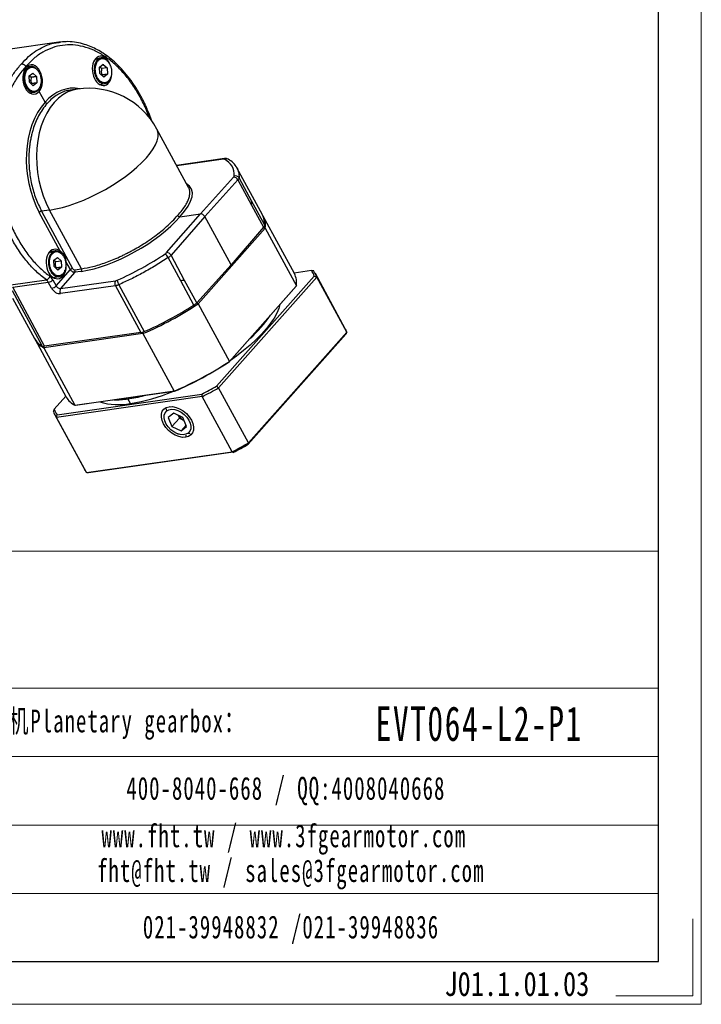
# Model space of a CAD drawing. Header units: millimetres. Extents: x 1376 to 1898, y 996 to 1363.
# Tile 8 of 13: x 1800 to 1898, y 996 to 1138. Entities that reach past the tile are written whole.
import ezdxf

# ---------------------------------------------------------------- set-up
doc = ezdxf.new("R2010")
doc.units = ezdxf.units.MM
doc.layers.get('0').update_dxf_attribs({"lineweight": 18})
doc.layers.add('6文字层', color=3, linetype='Continuous')
for name, color, linetype, lineweight in [('SLD-0', 7, 'Continuous', 18), ('图框_外框线', 7, 'Continuous', 18), ('尺寸线', 7, 'Continuous', 18)]:
    doc.layers.add(name, color=color, linetype=linetype, lineweight=lineweight)
doc.styles.add('标准', font='txt', dxfattribs={"width": 0.667})
doc.styles.add('样式 1', font='txt', dxfattribs={"width": 0.8})

# ---------------------------------------------------------------- blocks, each defined once
blk = doc.blocks.new('L264')
at = {"linetype": 'Continuous', "lineweight": 25}
for p, q in [((92.54, 63.39), (78.73, 61.42)), ((93, 63.41), (92.53, 63.39)), ((102.3, 58.65), (103.11, 58.76)), ((103.93, 59.13), (102.41, 58.91)), ((83.69, 56.6), (83.58, 56.81)), ((84.9, 56.79), (83.7, 56.62)), ((103.53, 56.62), (104.49, 57.41)), ((103.53, 56.62), (103.53, 56.62)), ((103.61, 54.9), (103.53, 56.62)), ((104.04, 56.26), (103.54, 56.63)), ((105.53, 56.47), (104.04, 56.26)), ((104.49, 57.41), (104.49, 57.4)), ((104.49, 57.4), (105.53, 56.47)), ((105.53, 56.47), (105.61, 54.75)), ((84.5, 54.28), (85.46, 55.06)), ((84.5, 54.27), (84.5, 54.28)), ((84.58, 52.56), (84.5, 54.27)), ((84.51, 54.29), (85.02, 53.92)), ((85.02, 53.91), (84.96, 53.04)), ((85.02, 53.92), (86.5, 54.13)), ((86.5, 54.12), (85.02, 53.91)), ((85.02, 53.92), (85.02, 53.91)), ((85.46, 55.06), (86.5, 54.13)), ((86.5, 54.13), (86.5, 54.12)), ((86.5, 54.12), (86.58, 52.41)), ((104.65, 53.97), (103.61, 54.9)), ((105.61, 54.75), (104.12, 54.54)), ((104.12, 54.54), (105.61, 54.75)), ((104.12, 54.54), (104.12, 54.54)), ((105.61, 54.75), (104.65, 53.97)), ((104.65, 53.97), (104.65, 53.97)), ((105.61, 54.75), (105.61, 54.75)), ((84.55, 53.04), (84.96, 53.04)), ((84.58, 52.56), (84.58, 52.56)), ((85.62, 51.63), (84.58, 52.56)), ((84.96, 53.04), (85.09, 52.2)), ((86.58, 52.41), (85.09, 52.2)), ((85.09, 52.2), (86.58, 52.41)), ((85.09, 52.2), (85.09, 52.2)), ((86.58, 52.41), (85.62, 51.63)), ((86.58, 52.41), (86.58, 52.41)), ((97.58, 50.72), (95.59, 50.44)), ((103.44, 51.99), (104.92, 52.2)), ((84.65, 49.68), (85.89, 49.86)), ((88.79, 47.2), (87.24, 50.06)), ((95.77, 50.42), (95.6, 50.4)), ((127.56, 24.15), (119.01, 39.93)), ((137.25, 31.96), (124.32, 30.12)), ((137.24, 31.96), (137.25, 31.96)), ((136.96, 31.8), (124.38, 30.01)), ((140.57, 29.5), (140.58, 29.46)), ((147.49, 16.75), (140.6, 29.47)), ((130.74, 17.03), (139.68, 26.91)), ((140.86, 26.2), (131.92, 16.31)), ((140.86, 26.2), (144.54, 19.41)), ((140.86, 26.2), (140.86, 26.2)), ((148.09, 13.95), (144.53, 20.52)), ((144.54, 19.41), (147.8, 13.39)), ((92.92, 6.95), (87.25, 17.42)), ((90, 18.05), (87.87, 17.75)), ((87.87, 17.75), (96.24, 2.29)), ((98.6, 2.18), (90, 18.05)), ((121.61, 6.56), (130.74, 17.03)), ((131.92, 16.31), (122.8, 5.85)), ((125.17, 16.23), (130.74, 17.03)), ((139, 3.25), (131.92, 16.31)), ((156.09, 0.88), (147.67, 16.42)), ((147.8, 13.39), (139, 3.25)), ((148.23, 13.12), (130.13, -7.27)), ((148.23, 13.12), (156.64, -2.42)), ((90.75, 6.64), (89.92, 6.52)), ((91.57, 7.01), (90.05, 6.79)), ((126.48, -0.94), (122.8, 5.85)), ((91.17, 4.5), (92.13, 5.28)), ((91.17, 4.49), (91.17, 4.5)), ((91.25, 2.78), (91.17, 4.49)), ((91.18, 4.5), (91.69, 4.13)), ((92.29, 1.84), (91.25, 2.78)), ((91.69, 4.13), (93.17, 4.34)), ((92.13, 5.28), (93.17, 4.34)), ((92.13, 5.28), (92.13, 5.28)), ((93.17, 4.34), (93.25, 2.63)), ((95.63, 1.96), (94.43, 4.17)), ((125.41, -1.02), (122.04, 5.21)), ((139, 3.25), (129.74, -6.96)), ((90.99, -0.15), (92.56, 0.08)), ((93.25, 2.63), (91.76, 2.42)), ((91.76, 2.41), (93.25, 2.62)), ((91.76, 2.42), (91.76, 2.41)), ((91.81, -2.42), (95.63, 1.96)), ((93.25, 2.62), (92.29, 1.84)), ((92.29, 1.84), (92.29, 1.84)), ((96.81, 1.25), (93, -3.13)), ((93.25, 2.63), (93.25, 2.62)), ((98.58, 1.5), (96.81, 1.25)), ((96.84, 1.93), (98.6, 2.18)), ((135.11, -29.49), (161.47, 0.22)), ((160.69, 1.71), (156, 1.04)), ((169.83, -14), (161.77, 0.89)), ((79.53, -2.18), (89.15, -0.81)), ((80.06, -2.81), (89.68, -1.44)), ((90.57, -3.08), (89.68, -1.44)), ((90.92, -0.78), (91.81, -2.42)), ((107.78, -2.39), (92.95, -4.51)), ((93, -3.13), (107.83, -1.02)), ((107.78, -2.39), (114.64, -15.04)), ((108.71, -2.11), (115.57, -14.76)), ((128.97, -7.59), (125.41, -1.02)), ((129.74, -6.96), (126.48, -0.94)), ((162.16, -0.03), (135.6, -29.95)), ((156.6, -2.53), (138.53, -22.89)), ((138.55, -22.81), (156.64, -2.42)), ((170.22, -14.91), (162.16, -0.03)), ((79.91, -3.64), (88.05, -18.68)), ((88.69, -18.74), (80.06, -2.81)), ((80.04, -5.7), (85.94, -16.59)), ((130.13, -7.27), (138.55, -22.81)), ((147.12, -13.21), (147.03, -13.32)), ((147.21, -13.11), (147.12, -13.21)), ((147.12, -13.21), (147.12, -13.21)), ((115.23, -15.31), (88.45, -19.12)), ((114.64, -15.04), (88.69, -18.74)), ((115.23, -15.31), (123.65, -30.85)), ((169.98, -15.48), (143.61, -45.19)), ((143.67, -44.84), (170.22, -14.91)), ((86.12, -16.92), (94.54, -32.46)), ((88.45, -19.12), (96.86, -34.66)), ((92.06, -37.22), (131.08, -31.66)), ((96.86, -34.66), (123.65, -30.85)), ((123.72, -30.88), (96.98, -34.69)), ((143.67, -44.84), (135.6, -29.95)), ((94.4, -32.21), (91.28, -35.73)), ((131.19, -32.33), (91.89, -37.93)), ((111.17, -32.67), (111.16, -32.93)), ((111.82, -34.15), (111.16, -32.93)), ((139.26, -47.22), (131.19, -32.33)), ((91.43, -37.22), (99.49, -52.1)), ((121.63, -36.18), (121.55, -35.63)), ((123.55, -36.8), (122.06, -37.98)), ((122.71, -35.16), (122.3, -35.05)), ((126.03, -38), (123.55, -36.8)), ((99.95, -52.81), (91.89, -37.93)), ((121.29, -39.36), (121.39, -39.56)), ((122.06, -37.98), (123.04, -40.36)), ((123.04, -40.36), (125.05, -38.1)), ((124.75, -37.38), (125.05, -38.1)), ((125.05, -38.1), (126.29, -38.7)), ((125.48, -37.73), (125.25, -37.94)), ((127.02, -40.38), (126.03, -38)), ((126.29, -38.7), (126.33, -38.72)), ((123.04, -40.36), (125.52, -41.56)), ((124.53, -42.35), (124.75, -42.43)), ((126.88, -40.04), (125.52, -41.56)), ((125.52, -41.56), (127.02, -40.38)), ((127.44, -42.18), (127.96, -42.24)), ((126.8, -42.71), (126.78, -43.31)), ((99.95, -52.81), (139.26, -47.22)), ((139.59, -47.36), (100.56, -52.92))]:
    blk.add_line(p, q, dxfattribs=at)
at = {"linetype": 'Continuous', "lineweight": 25, "flags": 128}
for points in [[(97.58, 50.72), (96.33, 50.45), (94.95, 49.94), (93.63, 49.2), (92.39, 48.25), (91.24, 47.11), (90.19, 45.77), (89.25, 44.26), (88.44, 42.6), (87.76, 40.79), (87.22, 38.87), (86.82, 36.85), (86.58, 34.75), (86.49, 32.6), (86.55, 30.42), (86.76, 28.23), (87.13, 26.07), (87.64, 23.94), (88.3, 21.89), (89.09, 19.91), (90, 18.05)], [(90, 18.05), (91.69, 18.35), (93.48, 18.78), (95.34, 19.32), (97.26, 19.98), (99.22, 20.76), (101.19, 21.63), (103.15, 22.59), (105.08, 23.63), (106.97, 24.75), (108.78, 25.92), (110.51, 27.13), (112.12, 28.37), (113.61, 29.63), (114.96, 30.9), (116.14, 32.15), (117.16, 33.38), (117.99, 34.57), (118.64, 35.71), (119.08, 36.79), (119.32, 37.79), (119.36, 38.71), (119.19, 39.53), (119.01, 39.93)], [(138.21, 31.81), (138.29, 31.75), (138.3, 31.75)], [(144.53, 20.52), (142.64, 24.01), (141.15, 26.75)], [(156.64, -2.42), (156.62, -2.48), (156.6, -2.53)], [(152.2, -7.49), (151.9, -8.49), (151.36, -9.77), (150.62, -11.11), (149.68, -12.51), (148.55, -13.95), (147.24, -15.42), (145.77, -16.92), (144.14, -18.41), (142.37, -19.9), (140.46, -21.38), (138.82, -22.56)], [(138.53, -22.89), (138.54, -22.85), (138.55, -22.81)], [(123.65, -30.85), (123.69, -30.87), (123.72, -30.88)], [(96.98, -34.69), (96.91, -34.67), (96.86, -34.66)], [(126.78, -43.31), (125.88, -43.33), (124.93, -43.13), (123.95, -42.74), (123, -42.17), (122.13, -41.45), (121.38, -40.62), (120.79, -39.71), (120.38, -38.78), (120.19, -37.87), (120.21, -37.02), (120.45, -36.28), (120.89, -35.69), (121.52, -35.27), (122.3, -35.05)], [(127.44, -42.18), (126.84, -42.5), (126.1, -42.63), (125.27, -42.56), (124.4, -42.3), (123.54, -41.85), (122.74, -41.25), (122.04, -40.52), (121.48, -39.72), (121.11, -38.89), (120.93, -38.08), (120.96, -37.33), (121.2, -36.68), (121.63, -36.18)], [(121.63, -36.18), (122.24, -35.86), (122.97, -35.73), (123.8, -35.8), (124.67, -36.06), (125.53, -36.51), (126.34, -37.11), (127.04, -37.84), (127.59, -38.64), (127.97, -39.47), (128.15, -40.28), (128.11, -41.04), (127.87, -41.68), (127.44, -42.18)], [(122.3, -35.05), (123.19, -35.03), (124.15, -35.23), (125.13, -35.62), (126.08, -36.19), (126.95, -36.91), (127.7, -37.74), (128.29, -38.65), (128.69, -39.58), (128.89, -40.49), (128.87, -41.34), (128.63, -42.08), (128.18, -42.67), (127.55, -43.09), (126.78, -43.31)]]:
    blk.add_lwpolyline(points, dxfattribs=at)
at = {"linetype": 'Continuous', "lineweight": 25}
for centre, radius, start, end in [((100.54, 29.93), 21, 28.4452, 98.1049), ((137.33, 31.48), 0.493, 100.7305, 138.8925), ((137.77, 31.03), 0.895, 60.5376, 123.8501), ((139.72, 25.64), 1.27, 26.0415, 91.9906), ((140.25, 26.23), 1.05, 30.2004, 113.8886), ((88.08, 16.61), 1.17, 100.6524, 135.6603), ((142.76, 14.28), 5.33, 356.5198, 27.5977), ((142.88, 13.91), 5.41, 351.6003, 29.6564), ((147.08, 14.12), 1.02, 314.6018, 350.8359), ((118.89, 3.58), 3.54, 27.3974, 48.5815), ((121.62, 5.23), 1.33, 27.6719, 90.3772), ((88.8, 0.51), 1.36, 284.9691, 345.6588), ((96.46, 1.14), 1.17, 100.6524, 135.6603), ((96.27, 1.61), 0.649, 325.9687, 29.8545), ((98.04, 1.86), 0.649, 325.9687, 29.8545), ((151.26, -1.63), 5.44, 351.6766, 27.5127), ((156.4, -1.49), 5.36, 18.651, 36.6752), ((156.99, -1.7), 5.43, 17.9126, 37.4135), ((89.25, 0.85), 2.33, 280.6524, 315.6603), ((90.14, -0.79), 2.33, 280.6524, 315.6603), ((108.91, -1.75), 1.3, 145.9687, 209.8545), ((111.29, -0.55), 3.01, 186.3135, 211.2569), ((94.07, -3.86), 1.3, 145.9687, 209.8545), ((78.27, 71.05), 93.93, 293.1691, 303.5107), ((77.97, 71.6), 94.19, 293.5243, 302.7808), ((126.9, -4.28), 3.91, 302.0686, 316.6612), ((122.07, 8.48), 33.4, 311.1641, 325.6643), ((114.03, -11.35), 3.74, 279.3209, 294.2812), ((165.03, -16.59), 5.46, 17.9351, 28.4163), ((90.57, -14.02), 5.3, 209.1267, 241.6518), ((90.83, -14.28), 5.39, 207.2853, 243.7964), ((88.46, -17.72), 1.04, 246.8314, 282.466), ((86.69, 55.51), 93.93, 293.1691, 303.5107), ((86.84, 55.23), 93.67, 293.1861, 303.4937), ((103.48, 17.58), 52.41, 279.1615, 292.1865), ((82.06, 64.05), 107.53, 297.122, 299.5577), ((81.73, 64.66), 108.88, 297.0216, 299.6582), ((99.3, -29.76), 5.48, 209.5767, 243.5868), ((108.51, -17.71), 16.77, 252.9279, 281.3794), ((107.37, -7.82), 25.39, 269.9233, 278.5805), ((105.04, 8.51), 41.89, 278.3942, 284.4682), ((96.2, -34.63), 5.43, 197.9126, 217.4135), ((96.35, -34.02), 5.36, 198.651, 216.6752), ((127.82, -35.44), 3.58, 213.3675, 224.2158), ((127.92, -35.37), 3.71, 223.9529, 243.9276), ((89.79, 49.77), 108.88, 297.0216, 299.6582), ((90.57, 48.34), 107.53, 297.122, 299.5577), ((104.27, -49.51), 5.44, 208.4622, 217.4127)]:
    blk.add_arc(centre, radius, start, end, dxfattribs=at)
for centre, major_axis, ratio, start_param, end_param in [((104.17, 55.63), (-0.61, 3.95), 0.649579, 5.216283, 10.670074), ((85.47, 53.33), (-0.52, 3.97), 0.672422, 0.518957, 3.660549), ((85.47, 53.33), (-0.61, 3.95), 0.649579, 3.645487, 6.787079), ((104.17, 55.63), (-0.61, 3.95), 0.649579, 4.940652, 5.040639), ((98.31, 29.61), (-3.27, 21.25), 0.649579, 6.058853, 6.786673), ((98.32, 29.62), (-2.78, 21.32), 0.672422, 0.519362, 2.089753), ((136.45, 31.26), (0.875, 0.459), 0.355538, 0.227507, 0.785084), ((109.2, 13.97), (30.11, 15.8), 0.355538, 6.072791, 6.510692), ((138.93, 26.8), (0.875, 0.459), 0.355538, 5.514926, 6.073706), ((109.19, 13.95), (19.04, 9.99), 0.355538, 5.497879, 6.502618), ((109.2, 13.96), (18.77, 10.5), 0.378381, 3.916885, 5.487275), ((131.18, 16.21), (0.748, -0.664), 0.654626, 1.064321, 2.634813), ((91.81, 3.5), (-0.52, 3.97), 0.672422, 5.668723, 11.077154), ((109.19, 13.95), (29.68, 16.6), 0.378381, 4.474462, 4.912361), ((120.89, 6.46), (0.862, 0.482), 0.378381, 4.911398, 5.470498), ((89.38, -2.47), (-0.39, 2.96), 0.672422, 5.231346, 5.720522), ((96.62, 2.34), (0.374, -0.332), 0.654626, 4.205913, 5.776405), ((108.32, -0.45), (0.862, 0.482), 0.378381, 3.916885, 4.474462), ((92.06, -2.87), (1.5, -1.33), 0.654626, 4.205913, 5.776405)]:
    blk.add_ellipse(centre, major_axis=major_axis, ratio=ratio, start_param=start_param, end_param=end_param, dxfattribs=at)
for points, knots in [([(82.4, 57.52), (83.03, 58.2), (84.27, 59.52), (86.29, 61.04), (88.65, 62.35), (90.88, 63.18), (92.46, 63.32), (92.98, 63.37)], [0, 0, 0, 0, 0.207584, 0.406848, 0.59779, 0.868471, 1, 1, 1, 1]), ([(117.09, 42.74), (116.74, 43.66), (115.9, 45.88), (114.23, 49.11), (112.16, 52.39), (109.84, 55.29), (107.34, 57.77), (104.69, 59.78), (101.93, 61.29), (99.11, 62.27), (96.28, 62.72), (93.49, 62.61), (90.77, 61.96), (88.18, 60.77), (85.75, 59.09), (84.3, 57.57), (83.58, 56.81)], [0, 0, 0, 0, 0.051721, 0.124661, 0.1976, 0.27054, 0.34348, 0.416422, 0.489365, 0.562309, 0.635255, 0.708202, 0.78115, 0.8541, 0.92705, 1, 1, 1, 1]), ([(117.7, 41.84), (117.65, 42.01), (117.38, 42.85), (116.86, 44.15), (116.23, 45.63), (115.7, 46.79), (115.19, 47.81), (114.42, 49.27), (113.28, 51.22), (111.69, 53.52), (109.91, 55.71), (108.06, 57.61), (106.26, 59.17), (104.56, 60.38), (102.92, 61.36), (101.22, 62.18), (99.34, 62.87), (97.25, 63.36), (95.13, 63.6), (93.66, 63.47), (93, 63.41)], [0, 0, 0, 0, 0.012542, 0.061953, 0.100309, 0.12802, 0.154518, 0.183732, 0.250307, 0.324409, 0.399552, 0.47507, 0.54381, 0.603437, 0.659699, 0.718286, 0.781759, 0.854171, 0.933658, 1, 1, 1, 1]), ([(105.8, 52.77), (105.62, 52.65), (105.2, 52.38), (104.56, 52.39), (103.98, 52.62), (103.51, 52.98), (103.07, 53.5), (102.72, 54.18), (102.47, 54.94), (102.35, 55.73), (102.36, 56.47), (102.49, 57.29), (102.8, 58.07), (103.17, 58.44), (103.34, 58.61)], [0, 0, 0, 0, 0.090318, 0.204563, 0.27142, 0.343936, 0.420786, 0.5, 0.579214, 0.656064, 0.72858, 0.795437, 0.909682, 1, 1, 1, 1]), ([(106.47, 56.87), (106.44, 57), (106.3, 57.57), (105.73, 58.38), (104.89, 59.06), (103.93, 59.25), (103.39, 58.92), (103.11, 58.76)], [0, 0, 0, 0, 0.067913, 0.300934, 0.533956, 0.766978, 1, 1, 1, 1]), ([(103.11, 58.76), (103.13, 58.76), (103.16, 58.76), (103.21, 58.75), (103.24, 58.73), (103.27, 58.7), (103.31, 58.66), (103.32, 58.63), (103.34, 58.61)], [0, 0, 0, 0, 0.239457, 0.368361, 0.5, 0.631639, 0.760543, 1, 1, 1, 1]), ([(103.34, 58.61), (103.52, 58.73), (103.93, 58.99), (104.58, 58.99), (105.16, 58.75), (105.62, 58.4), (106.07, 57.87), (106.29, 57.42), (106.4, 57.18)], [0, 0, 0, 0, 0.180637, 0.409126, 0.54284, 0.687872, 0.841571, 1, 1, 1, 1]), ([(89.15, -0.81), (88.24, -0.09), (86.41, 1.34), (83.89, 4.08), (81.58, 7.21), (79.53, 10.72), (77.78, 14.55), (76.68, 17.72), (76.02, 20.05), (75.66, 21.47), (75.35, 22.9), (75.07, 24.35), (74.84, 25.81), (74.57, 27.85), (74.34, 30.59), (74.28, 34.12), (74.51, 37.94), (75.09, 41.97), (76.11, 46.11), (77.44, 49.73), (78.97, 52.78), (80.53, 55.31), (81.77, 56.77), (82.4, 57.52)], [0, 0, 0, 0, 0.062242, 0.124555, 0.186937, 0.24939, 0.311913, 0.374507, 0.395401, 0.416302, 0.437212, 0.458129, 0.479054, 0.499987, 0.545605, 0.596047, 0.65131, 0.711394, 0.776298, 0.84602, 0.895203, 0.94653, 1, 1, 1, 1]), ([(83.58, 56.81), (82.87, 55.96), (81.45, 54.25), (79.66, 51.16), (78.16, 47.75), (77, 44.03), (76.19, 40.07), (75.75, 35.94), (75.68, 31.71), (75.98, 27.43), (76.66, 23.2), (77.69, 19.07), (79.07, 15.11), (80.76, 11.4), (82.75, 7.98), (84.99, 4.94), (87.45, 2.26), (89.23, 0.87), (90.12, 0.17)], [0, 0, 0, 0, 0.062506, 0.125011, 0.187516, 0.25002, 0.312523, 0.375024, 0.437525, 0.500024, 0.562522, 0.62502, 0.687516, 0.750012, 0.812509, 0.875005, 0.937502, 1, 1, 1, 1]), ([(82.4, 57.52), (82.5, 57.52), (82.65, 57.53), (82.88, 57.45), (83.1, 57.34), (83.31, 57.17), (83.48, 56.97), (83.55, 56.86), (83.58, 56.81)], [0, 0, 0, 0, 0.239238, 0.368019, 0.499537, 0.739801, 0.869249, 1, 1, 1, 1]), ([(86.44, 56.16), (86.34, 56.27), (85.98, 56.67), (85.22, 56.87), (84.32, 56.69), (83.58, 55.97), (83.1, 54.85), (83.07, 53.95), (83.05, 53.5)], [0, 0, 0, 0, 0.069688, 0.25575, 0.441813, 0.627875, 0.813938, 1, 1, 1, 1]), ([(83.34, 53.51), (83.34, 53.82), (83.35, 54.52), (83.61, 55.34), (83.97, 55.95), (84.37, 56.35), (84.85, 56.59), (85.39, 56.65), (85.94, 56.51), (86.44, 56.19), (86.88, 55.74), (87.3, 55.07), (87.64, 54.19), (87.71, 53.49), (87.74, 53.18)], [0, 0, 0, 0, 0.090318, 0.204563, 0.27142, 0.343936, 0.420786, 0.5, 0.579214, 0.656064, 0.72858, 0.795437, 0.909682, 1, 1, 1, 1]), ([(104.04, 56.26), (104.01, 55.97), (103.93, 55.38), (104.06, 54.82), (104.12, 54.54)], [0, 0, 0, 0, 0.499066, 1, 1, 1, 1]), ([(106.4, 57.18), (106.49, 56.93), (106.67, 56.44), (106.78, 55.65), (106.78, 54.9), (106.64, 54.09), (106.33, 53.3), (105.96, 52.93), (105.8, 52.77)], [0, 0, 0, 0, 0.158429, 0.312128, 0.45716, 0.590874, 0.819363, 1, 1, 1, 1]), ([(83.05, 53.5), (83.07, 53.5), (83.11, 53.5), (83.16, 53.51), (83.2, 53.51), (83.24, 53.51), (83.29, 53.51), (83.32, 53.51), (83.34, 53.51)], [0, 0, 0, 0, 0.239457, 0.368361, 0.5, 0.631639, 0.760543, 1, 1, 1, 1]), ([(83.05, 53.5), (83.11, 53.04), (83.22, 52.12), (83.81, 50.93), (84.62, 50.1), (85.55, 49.76), (86.46, 49.96), (87.18, 50.68), (87.59, 51.46), (87.63, 51.97), (87.63, 52.04)], [0, 0, 0, 0, 0.139645, 0.279289, 0.418934, 0.558578, 0.698223, 0.837868, 0.977512, 1, 1, 1, 1]), ([(87.74, 53.18), (87.74, 52.87), (87.73, 52.17), (87.47, 51.34), (87.11, 50.73), (86.71, 50.34), (86.23, 50.09), (85.69, 50.03), (85.14, 50.17), (84.64, 50.5), (84.2, 50.95), (83.78, 51.62), (83.44, 52.49), (83.37, 53.2), (83.34, 53.51)], [0, 0, 0, 0, 0.090318, 0.204563, 0.27142, 0.343936, 0.420786, 0.5, 0.579214, 0.656064, 0.72858, 0.795437, 0.909682, 1, 1, 1, 1]), ([(87.74, 53.18), (87.76, 53.18), (87.78, 53.17), (87.79, 53.17), (87.8, 53.16), (87.79, 53.16), (87.77, 53.15), (87.75, 53.15), (87.73, 53.15)], [0, 0, 0, 0, 0.239457, 0.368361, 0.5, 0.631639, 0.760543, 1, 1, 1, 1]), ([(105.82, 52.69), (106.03, 52.9), (106.35, 53.21), (106.48, 53.75), (106.52, 53.93)], [0, 0, 0, 0, 0.661984, 1, 1, 1, 1]), ([(105.8, 52.77), (105.81, 52.74), (105.82, 52.71), (105.82, 52.66), (105.81, 52.63), (105.8, 52.61), (105.77, 52.58), (105.74, 52.57), (105.73, 52.57)], [0, 0, 0, 0, 0.239457, 0.368361, 0.5, 0.631639, 0.760543, 1, 1, 1, 1]), ([(95.6, 50.4), (95.34, 50.37), (94.63, 50.3), (93.46, 49.89), (92.08, 49.21), (90.68, 48.22), (89.83, 47.31), (89.38, 46.84)], [0, 0, 0, 0, 0.108951, 0.308731, 0.523835, 0.754259, 1, 1, 1, 1]), ([(89.38, 46.84), (88.94, 46.32), (88.09, 45.3), (87.05, 43.53), (86.21, 41.73), (85.63, 40.1), (85.24, 38.7), (84.97, 37.54), (84.77, 36.43), (84.62, 35.37), (84.52, 34.36), (84.38, 32.31), (84.44, 29.16), (85.09, 25.02), (86.21, 21.14), (87.32, 18.87), (87.87, 17.75)], [0, 0, 0, 0, 0.079995, 0.155004, 0.225026, 0.29006, 0.330654, 0.369028, 0.405184, 0.43912, 0.470837, 0.500335, 0.630371, 0.756993, 0.880203, 1, 1, 1, 1]), ([(89.38, 46.84), (89.34, 46.84), (89.27, 46.84), (89.16, 46.87), (89.1, 46.9), (89.07, 46.92), (89.06, 46.92), (89.03, 46.94), (88.97, 46.98), (88.87, 47.07), (88.82, 47.15), (88.79, 47.2)], [0, 0, 0, 0, 0.201508, 0.359082, 0.460169, 0.48807, 0.496287, 0.500676, 0.630949, 0.75933, 1, 1, 1, 1]), ([(138.21, 31.81), (138.06, 31.88), (137.76, 32.01), (137.42, 31.98), (137.24, 31.96)], [0, 0, 0, 0, 0.486197, 1, 1, 1, 1]), ([(140.6, 29.47), (140.31, 29.92), (139.72, 30.83), (138.71, 31.48), (138.21, 31.81)], [0, 0, 0, 0, 0.500251, 1, 1, 1, 1]), ([(140.58, 29.46), (140.76, 29.08), (141.15, 28.28), (141.15, 27.28), (141.15, 26.75)], [0, 0, 0, 0, 0.463595, 1, 1, 1, 1]), ([(124.57, 16.59), (125, 17.07), (125.82, 18), (126.71, 19.29), (127.34, 20.44), (127.68, 21.34), (127.84, 22.03), (127.9, 22.56), (127.89, 23.02), (127.83, 23.44), (127.71, 23.79), (127.65, 24.04), (127.56, 24.14), (127.55, 24.15)], [0, 0, 0, 0, 0.158874, 0.307845, 0.446913, 0.576075, 0.656695, 0.732908, 0.804715, 0.872114, 0.935106, 0.99369, 1, 1, 1, 1]), ([(144.54, 19.41), (144.57, 19.63), (144.63, 20.02), (144.56, 20.37), (144.53, 20.52)], [0, 0, 0, 0, 0.554154, 1, 1, 1, 1]), ([(98.6, 2.18), (99.62, 2.37), (101.67, 2.73), (105.18, 3.84), (107.94, 4.97), (109.82, 5.84), (110.77, 6.31), (111.72, 6.81), (112.95, 7.47), (114.51, 8.37), (116.45, 9.6), (118.32, 10.91), (120.08, 12.27), (121.67, 13.62), (123.23, 15.08), (124.12, 16.08), (124.57, 16.59)], [0, 0, 0, 0, 0.11978, 0.242973, 0.369579, 0.401816, 0.434267, 0.466932, 0.499812, 0.561, 0.631054, 0.709974, 0.775, 0.845013, 0.920014, 1, 1, 1, 1]), ([(125.17, 16.23), (125.12, 16.23), (125.04, 16.23), (124.93, 16.27), (124.87, 16.3), (124.83, 16.32), (124.8, 16.34), (124.74, 16.39), (124.65, 16.47), (124.6, 16.55), (124.57, 16.59)], [0, 0, 0, 0, 0.24065, 0.369037, 0.499325, 0.503713, 0.539825, 0.640911, 0.798486, 1, 1, 1, 1]), ([(147.74, 13.32), (147.82, 13.29), (147.98, 13.22), (148.15, 13.15), (148.23, 13.12)], [0, 0, 0, 0, 0.522448, 1, 1, 1, 1]), ([(93.44, 0.64), (93.26, 0.52), (92.84, 0.25), (92.2, 0.26), (91.62, 0.5), (91.15, 0.85), (90.72, 1.38), (90.36, 2.05), (90.11, 2.82), (89.99, 3.6), (90, 4.34), (90.13, 5.16), (90.44, 5.95), (90.81, 6.32), (90.98, 6.48)], [0, 0, 0, 0, 0.090318, 0.204563, 0.27142, 0.343936, 0.420786, 0.5, 0.579214, 0.656064, 0.72858, 0.795437, 0.909682, 1, 1, 1, 1]), ([(93.51, 5.93), (93.46, 6.02), (93.2, 6.48), (92.51, 6.91), (91.58, 7.13), (91.03, 6.8), (90.75, 6.64)], [0, 0, 0, 0, 0.074429, 0.382953, 0.691476, 1, 1, 1, 1]), ([(90.98, 6.48), (90.97, 6.5), (90.95, 6.54), (90.91, 6.58), (90.88, 6.6), (90.85, 6.62), (90.8, 6.64), (90.77, 6.64), (90.75, 6.64)], [0, 0, 0, 0, 0.239457, 0.368361, 0.5, 0.631639, 0.760543, 1, 1, 1, 1]), ([(90.98, 6.48), (91.16, 6.6), (91.58, 6.87), (92.22, 6.86), (92.8, 6.63), (93.27, 6.27), (93.7, 5.74), (94.06, 5.07), (94.31, 4.31), (94.43, 3.52), (94.42, 2.78), (94.28, 1.96), (93.98, 1.18), (93.61, 0.8), (93.44, 0.64)], [0, 0, 0, 0, 0.090318, 0.204563, 0.27142, 0.343936, 0.420786, 0.5, 0.579214, 0.656064, 0.72858, 0.795437, 0.909682, 1, 1, 1, 1]), ([(92.92, 6.95), (93.12, 6.79), (93.51, 6.47), (94.05, 5.81), (94.29, 5.03), (94.38, 4.46), (94.43, 4.17)], [0, 0, 0, 0, 0.250929, 0.50133, 0.750497, 1, 1, 1, 1]), ([(91.76, 2.42), (91.7, 2.69), (91.58, 3.25), (91.65, 3.84), (91.69, 4.13)], [0, 0, 0, 0, 0.499066, 1, 1, 1, 1]), ([(122.04, 5.21), (120.92, 4.49), (118.72, 3.07), (115.33, 1.14), (111.99, -0.61), (109.79, -1.61), (108.71, -2.11)], [0, 0, 0, 0, 0.263479, 0.517972, 0.763479, 1, 1, 1, 1]), ([(93.37, 0.44), (93.62, 0.68), (93.98, 1.03), (94.12, 1.62), (94.16, 1.8)], [0, 0, 0, 0, 0.695066, 1, 1, 1, 1]), ([(93.37, 0.44), (93.39, 0.45), (93.41, 0.45), (93.44, 0.48), (93.45, 0.51), (93.46, 0.54), (93.46, 0.58), (93.45, 0.62), (93.44, 0.64)], [0, 0, 0, 0, 0.239457, 0.368361, 0.5, 0.631639, 0.760543, 1, 1, 1, 1]), ([(161.31, 1.6), (161.19, 1.62), (160.99, 1.66), (160.78, 1.69), (160.69, 1.71)], [0, 0, 0, 0, 0.56, 1, 1, 1, 1]), ([(161.47, 0.22), (161.6, 0.18), (161.83, 0.09), (162.06, 0.01), (162.16, -0.03)], [0, 0, 0, 0, 0.56, 1, 1, 1, 1]), ([(89.68, -1.44), (89.61, -1.31), (89.45, -1.06), (89.25, -0.89), (89.15, -0.81)], [0, 0, 0, 0, 0.494908, 1, 1, 1, 1]), ([(91.81, -2.42), (91.88, -2.53), (92.01, -2.74), (92.33, -2.99), (92.68, -3.14), (92.89, -3.13), (93, -3.13)], [0, 0, 0, 0, 0.250039, 0.5, 0.749961, 1, 1, 1, 1]), ([(130.13, -7.27), (130.05, -7.21), (129.92, -7.1), (129.8, -6.99), (129.74, -6.95)], [0, 0, 0, 0, 0.606658, 1, 1, 1, 1]), ([(115.18, -14.89), (115.19, -14.95), (115.21, -15.09), (115.22, -15.23), (115.23, -15.31)], [0, 0, 0, 0, 0.430359, 1, 1, 1, 1]), ([(170.22, -14.91), (170.18, -15.02), (170.1, -15.21), (170.01, -15.4), (169.98, -15.48)], [0, 0, 0, 0, 0.56, 1, 1, 1, 1]), ([(88.45, -19.12), (88.46, -19.02), (88.49, -18.89), (88.51, -18.76), (88.52, -18.73)], [0, 0, 0, 0, 0.813275, 1, 1, 1, 1]), ([(131.08, -31.66), (131.1, -31.78), (131.14, -32.01), (131.18, -32.23), (131.19, -32.33)], [0, 0, 0, 0, 0.56, 1, 1, 1, 1]), ([(135.6, -29.95), (135.51, -29.87), (135.34, -29.71), (135.18, -29.56), (135.11, -29.49)], [0, 0, 0, 0, 0.56, 1, 1, 1, 1]), ([(91.28, -35.73), (91.23, -35.84), (91.15, -36.03), (91.07, -36.22), (91.03, -36.3)], [0, 0, 0, 0, 0.56, 1, 1, 1, 1]), ([(91.89, -37.93), (91.92, -37.79), (91.97, -37.56), (92.03, -37.32), (92.06, -37.22)], [0, 0, 0, 0, 0.56, 1, 1, 1, 1]), ([(143.61, -45.19), (143.62, -45.13), (143.64, -45.01), (143.66, -44.89), (143.67, -44.84)], [0, 0, 0, 0, 0.56, 1, 1, 1, 1]), ([(139.26, -47.22), (139.32, -47.24), (139.43, -47.29), (139.54, -47.34), (139.59, -47.36)], [0, 0, 0, 0, 0.56, 1, 1, 1, 1]), ([(100.56, -52.92), (100.45, -52.9), (100.24, -52.86), (100.04, -52.83), (99.95, -52.81)], [0, 0, 0, 0, 0.56, 1, 1, 1, 1])]:
    blk.add_open_spline(points, degree=3, knots=knots, dxfattribs=at)
for points in [[(103.11, 58.76), (102.88, 58.51), (102.41, 58), (102.06, 56.76), (102.06, 55.38), (102.42, 54.04), (103.09, 52.94), (103.95, 52.27), (104.9, 52.08), (105.45, 52.41), (105.73, 52.57)], [(141.15, 26.75), (141.14, 26.67), (141.11, 26.51), (140.94, 26.3), (140.86, 26.2)], [(90.75, 6.64), (90.52, 6.38), (90.05, 5.88), (89.7, 4.63), (89.7, 3.25), (90.07, 1.91), (90.73, 0.82), (91.6, 0.15), (92.54, -0.04), (93.09, 0.28), (93.37, 0.44)], [(122.8, 5.85), (122.69, 5.74), (122.48, 5.52), (122.19, 5.32), (122.04, 5.21)], [(96.81, 1.25), (96.71, 1.25), (96.5, 1.24), (96.16, 1.4), (95.84, 1.64), (95.7, 1.85), (95.63, 1.96)], [(108.71, -2.11), (108.55, -2.18), (108.22, -2.31), (107.93, -2.36), (107.78, -2.39)], [(126.48, -0.94), (126.32, -0.96), (126.01, -0.99), (125.61, -1.01), (125.41, -1.02)]]:
    blk.add_open_spline(points, degree=3, dxfattribs=at)

msp = doc.modelspace()

# ---------------------------------------------------------------- linework, layer by layer
at = {"layer": '图框_外框线'}
for p, q in [((1424.9376, 1061.4521), (1892.0714, 1061.4521)), ((1424.9376, 1041.6521), (1892.0714, 1041.6521)), ((1469.7039, 1031.7521), (1892.0714, 1031.7521)), ((1469.7039, 1021.8521), (1892.0714, 1021.8521)), ((1469.7039, 1011.9521), (1892.0714, 1011.9521))]:
    msp.add_line(p, q, dxfattribs=at)
at = {"layer": '图框_外框线', "color": 3}
msp.add_lwpolyline([(1379.0763, 995.9369), (1898.2521, 995.9369), (1898.2521, 1363.0683), (1379.0763, 1363.0683)], close=True, dxfattribs=at)
at = {"layer": '图框_外框线', "color": 3, "lineweight": 25}
msp.add_lwpolyline([(1409.9797, 1002.1175), (1892.0714, 1002.1175), (1892.0714, 1356.8876), (1409.9797, 1356.8876)], close=True, dxfattribs=at)
at = {"layer": '图框_外框线', "color": 3}
msp.add_lwpolyline([(1897.016, 1008.2982), (1897.016, 997.173), (1885.8908, 997.173)], dxfattribs=at)

# ---------------------------------------------------------------- block references
at = {"layer": '尺寸线', "color": 7, "xscale": 0.5355, "yscale": 0.5355, "zscale": 0.5355}
msp.add_blockref('L264', (1755.8433, 1101.1091), dxfattribs=at)

# ---------------------------------------------------------------- texts
at = {"layer": '6文字层', "insert": (1861.123, 1000.6436), "char_height": 3.5, "width": 43.304423, "attachment_point": 1, "style": '样式 1'}
msp.add_mtext('J01.1.01.03', dxfattribs=at)
at = {"layer": 'SLD-0', "color": 1, "attachment_point": 2, "style": '标准'}
for s, insert, char_height, width in [('\\T1.1;  行星减速机Planetary gearbox：', (1807.3327, 1038.5588), 3.3, 60.931664), ('\\pxt3.3;{\\T1.1;\\C256;EVT064-L2-P1}', (1866.156, 1039.0304), 5, 42.202658), ('\\T1.1;400-8040-668 / QQ:4008040668', (1838.2085, 1028.8199), 3.3, 73.653298), ('\\T1.1;www.fht.tw / www.3fgearmotor.com ', (1837.9043, 1021.9464), 3.3, 55.630996), ('\\T1.1;\\pxt12;fht@fht.tw / sales@3fgearmotor.com ', (1838.91, 1016.9214), 3.3, 70.119482), ('{\\T1.1;021-39948832 /021-39948836 }', (1838.9445, 1008.7666), 3.3, 99.639727)]:
    msp.add_mtext(s, dxfattribs=dict(at, insert=insert, char_height=char_height, width=width))

doc.saveas('drawing.dxf')
